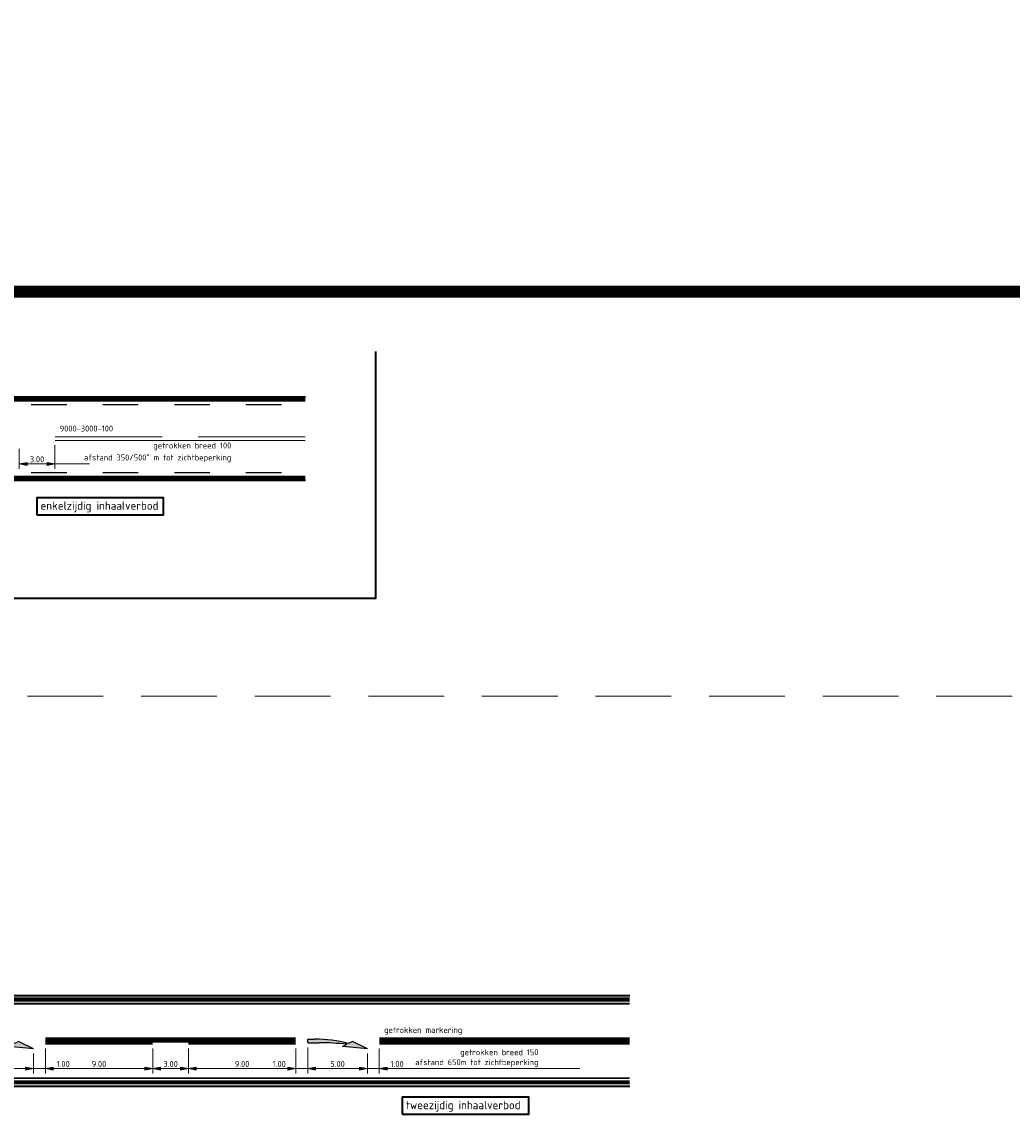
# Model space of a CAD drawing. Header units: metres. Extents: x -699 to 2316, y -1199 to 781.
# Tile 117 of 256: x 58 to 141, y -217 to -126. Entities that reach past the tile are written whole.
import ezdxf

# ---------------------------------------------------------------- set-up
doc = ezdxf.new("R2010")
doc.units = ezdxf.units.M
doc.header["$PDMODE"] = 1
for name, pattern in [('HIDDEN', [9.525, 6.35, -3.175]), ('VW-1-1_STREEP', [2, 1, -1]), ('VW-3-3_STREEP', [6, 3, -3]), ('VW-9-3_STREEP', [12, 9, -3])]:
    doc.linetypes.add(name, pattern=pattern)
for name, color, linetype, lineweight in [('N-WA-VW-MARKERING_DYNAMISCH-G', 7, 'Continuous', 35), ('N-WA-VW-MARKERING_PIJL-S', 7, 'Continuous', 25), ('N-WE-VH-KANTVERHARDING-G', 210, 'Continuous', 35), ('N-WE-VW-MARKERING_LANGS_STREEP_33-G', 7, 'VW-3-3_STREEP', 13), ('N-WE-VW-MARKERING_LANGS_STREEP_93-G', 7, 'VW-9-3_STREEP', 13), ('N-WE-VW-MARKERING_LANGS_STREEP_DOORGETROKKEN_015-G', 7, 'Continuous', 13), ('N-WE-VW-MARKERING_LANGS_STREEP_GROEN-G', 7, 'Continuous', 35), ('X-XX-AL-M', 7, 'Continuous', 18), ('X-XX-AL-T25', 7, 'Continuous', 25), ('X-XX-AL-T35', 50, 'Continuous', 35)]:
    doc.layers.add(name, color=color, linetype=linetype, lineweight=lineweight)
doc.layers.add('X-XX-AL-TEKENBLAD_VIEWPORT-G', color=7, linetype='Continuous', lineweight=18, plot=False)
doc.styles.add('NLCS-ISO', font='NLCS-ISO.ttf')
doc.styles.add('NLCS-ISO Standaard', font='NLCS-ISO.ttf')
doc.dimstyles.new('NLCS-M200-T25-Pijl-A', dxfattribs={"dimtxt": 0.5, "dimasz": 0.375, "dimexe": 0.4, "dimexo": 0.4, "dimgap": 0.14, "dimtad": 1, "dimlfac": -1, "dimzin": 0, "dimdsep": 46, "dimtxsty": 'NLCS-ISO Standaard', "dimblk": 'Pijl', "dimblk1": 'Pijl', "dimblk2": 'Pijl', "dimcen": 2.5, "dimdle": 2, "dimclrd": 256, "dimclre": 256, "dimclrt": 256, "dimadec": 0, "dimazin": 0, "dimtfac": 1, "dimtofl": 0, "dimtmove": 0, "dimatfit": 3, "dimldrblk": 'Pijl', "dimfxl": 1, "dimtolj": 1, "dimtzin": 0, "dimlwd": 18, "dimlwe": 18, "dimarcsym": 0})

# ---------------------------------------------------------------- blocks, each defined once
blk = doc.blocks.new('Pijl')
h = blk.add_hatch(color=256)
h.paths.add_polyline_path([(0, 0), (-1.75, 0.35), (-1.75, 0)])
h.paths.add_polyline_path([(-1.75, 0), (-1.75, -0.35), (0, 0)])
for p, q in [((-1.9, 0), (0, 0)), ((0, 0), (-1.75, 0.35)), ((-1.75, 0.35), (-1.75, -0.35)), ((0, 0), (-1.75, -0.35))]:
    blk.add_line(p, q)
blk = doc.blocks.new('*D213')
at = {"layer": 'Defpoints', "color": 0, "transparency": 16777216}
for p in [(57.713, -160.937), (60.712, -160.632), (60.712, -162.601)]:
    blk.add_point(p, dxfattribs=at)
at = {"layer": 'X-XX-AL-M', "lineweight": 18, "transparency": 16777216}
for p, q in [((60.712, -161.032), (60.712, -163.001)), ((57.713, -161.337), (57.713, -163.001)), ((58.088, -162.601), (60.337, -162.601))]:
    blk.add_line(p, q, dxfattribs=at)
at = {"layer": 'X-XX-AL-M', "lineweight": 18, "transparency": 16777216, "xscale": 0.375, "yscale": 0.375, "zscale": 0.375, "rotation": 180}
blk.add_blockref('Pijl', (57.713, -162.601), dxfattribs=at)
at = {"layer": 'X-XX-AL-M', "lineweight": 18, "transparency": 16777216, "xscale": 0.375, "yscale": 0.375, "zscale": 0.375}
blk.add_blockref('Pijl', (60.712, -162.601), dxfattribs=at)
at = {"layer": 'X-XX-AL-M', "transparency": 16777216, "insert": (59.212, -162.211), "char_height": 0.5, "attachment_point": 5, "style": 'NLCS-ISO Standaard'}
blk.add_mtext('\\A1;3.00', dxfattribs=at)
blk = doc.blocks.new('*D250')
at = {"layer": 'Defpoints', "color": 0, "transparency": 16777216}
for p in [(53.909, -211.127), (58.909, -211.637), (58.909, -213.296)]:
    blk.add_point(p, dxfattribs=at)
at = {"layer": 'X-XX-AL-M', "lineweight": 18, "transparency": 16777216}
for p, q in [((53.909, -211.527), (53.909, -213.696)), ((58.909, -212.037), (58.909, -213.696)), ((54.284, -213.296), (58.534, -213.296))]:
    blk.add_line(p, q, dxfattribs=at)
at = {"layer": 'X-XX-AL-M', "lineweight": 18, "transparency": 16777216, "xscale": 0.375, "yscale": 0.375, "zscale": 0.375, "rotation": 180}
blk.add_blockref('Pijl', (53.909, -213.296), dxfattribs=at)
at = {"layer": 'X-XX-AL-M', "lineweight": 18, "transparency": 16777216, "xscale": 0.375, "yscale": 0.375, "zscale": 0.375}
blk.add_blockref('Pijl', (58.909, -213.296), dxfattribs=at)
at = {"layer": 'X-XX-AL-M', "transparency": 16777216, "insert": (56.409, -212.906), "char_height": 0.5, "attachment_point": 5, "style": 'NLCS-ISO Standaard'}
blk.add_mtext('\\A1;5.00', dxfattribs=at)
blk = doc.blocks.new('*D251')
at = {"layer": 'Defpoints', "color": 0, "transparency": 16777216}
for p in [(59.909, -211.202), (68.909, -211.202), (68.909, -213.296)]:
    blk.add_point(p, dxfattribs=at)
at = {"layer": 'X-XX-AL-M', "lineweight": 18, "transparency": 16777216}
for p, q in [((59.909, -211.602), (59.909, -213.696)), ((68.909, -211.602), (68.909, -213.696)), ((60.284, -213.296), (68.534, -213.296))]:
    blk.add_line(p, q, dxfattribs=at)
at = {"layer": 'X-XX-AL-M', "lineweight": 18, "transparency": 16777216, "xscale": 0.375, "yscale": 0.375, "zscale": 0.375, "rotation": 180}
blk.add_blockref('Pijl', (59.909, -213.296), dxfattribs=at)
at = {"layer": 'X-XX-AL-M', "lineweight": 18, "transparency": 16777216, "xscale": 0.375, "yscale": 0.375, "zscale": 0.375}
blk.add_blockref('Pijl', (68.909, -213.296), dxfattribs=at)
at = {"layer": 'X-XX-AL-M', "transparency": 16777216, "insert": (64.409, -212.906), "char_height": 0.5, "attachment_point": 5, "style": 'NLCS-ISO Standaard'}
blk.add_mtext('\\A1;9.00', dxfattribs=at)
blk = doc.blocks.new('*D252')
at = {"layer": 'Defpoints', "color": 0, "transparency": 16777216}
for p in [(81.908, -211.12), (86.908, -211.634), (86.908, -213.296)]:
    blk.add_point(p, dxfattribs=at)
at = {"layer": 'X-XX-AL-M', "lineweight": 18, "transparency": 16777216}
for p, q in [((81.908, -211.52), (81.908, -213.696)), ((86.908, -212.034), (86.908, -213.696)), ((82.283, -213.296), (86.533, -213.296))]:
    blk.add_line(p, q, dxfattribs=at)
at = {"layer": 'X-XX-AL-M', "lineweight": 18, "transparency": 16777216, "xscale": 0.375, "yscale": 0.375, "zscale": 0.375, "rotation": 180}
blk.add_blockref('Pijl', (81.908, -213.296), dxfattribs=at)
at = {"layer": 'X-XX-AL-M', "lineweight": 18, "transparency": 16777216, "xscale": 0.375, "yscale": 0.375, "zscale": 0.375}
blk.add_blockref('Pijl', (86.908, -213.296), dxfattribs=at)
at = {"layer": 'X-XX-AL-M', "transparency": 16777216, "insert": (84.408, -212.906), "char_height": 0.5, "attachment_point": 5, "style": 'NLCS-ISO Standaard'}
blk.add_mtext('\\A1;5.00', dxfattribs=at)
blk = doc.blocks.new('*D275')
at = {"layer": 'Defpoints', "color": 0, "transparency": 16777216}
for p in [(59.909, -211.202), (58.909, -211.637), (59.909, -213.296)]:
    blk.add_point(p, dxfattribs=at)
at = {"layer": 'X-XX-AL-M', "lineweight": 18, "transparency": 16777216}
for p, q in [((58.909, -212.037), (58.909, -213.696)), ((59.909, -211.602), (59.909, -213.696)), ((58.534, -213.296), (58.159, -213.296)), ((60.284, -213.296), (62.039, -213.296))]:
    blk.add_line(p, q, dxfattribs=at)
at = {"layer": 'X-XX-AL-M', "lineweight": 18, "transparency": 16777216, "xscale": 0.375, "yscale": 0.375, "zscale": 0.375}
blk.add_blockref('Pijl', (58.909, -213.296), dxfattribs=at)
at = {"layer": 'X-XX-AL-M', "lineweight": 18, "transparency": 16777216, "xscale": 0.375, "yscale": 0.375, "zscale": 0.375, "rotation": 180}
blk.add_blockref('Pijl', (59.909, -213.296), dxfattribs=at)
at = {"layer": 'X-XX-AL-M', "transparency": 16777216, "insert": (61.399, -212.906), "char_height": 0.5, "attachment_point": 5, "style": 'NLCS-ISO Standaard'}
blk.add_mtext('\\A1;1.00', dxfattribs=at)
blk = doc.blocks.new('*D276')
at = {"layer": 'Defpoints', "color": 0, "transparency": 16777216}
for p in [(68.909, -211.202), (71.909, -211.202), (71.909, -213.296)]:
    blk.add_point(p, dxfattribs=at)
at = {"layer": 'X-XX-AL-M', "lineweight": 18, "transparency": 16777216}
for p, q in [((68.909, -211.602), (68.909, -213.696)), ((71.909, -211.602), (71.909, -213.696)), ((69.284, -213.296), (71.534, -213.296))]:
    blk.add_line(p, q, dxfattribs=at)
at = {"layer": 'X-XX-AL-M', "lineweight": 18, "transparency": 16777216, "xscale": 0.375, "yscale": 0.375, "zscale": 0.375, "rotation": 180}
blk.add_blockref('Pijl', (68.909, -213.296), dxfattribs=at)
at = {"layer": 'X-XX-AL-M', "lineweight": 18, "transparency": 16777216, "xscale": 0.375, "yscale": 0.375, "zscale": 0.375}
blk.add_blockref('Pijl', (71.909, -213.296), dxfattribs=at)
at = {"layer": 'X-XX-AL-M', "transparency": 16777216, "insert": (70.409, -212.906), "char_height": 0.5, "attachment_point": 5, "style": 'NLCS-ISO Standaard'}
blk.add_mtext('\\A1;3.00', dxfattribs=at)
blk = doc.blocks.new('*D277')
at = {"layer": 'Defpoints', "color": 0, "transparency": 16777216}
for p in [(71.909, -211.202), (80.909, -211.202), (80.909, -213.296)]:
    blk.add_point(p, dxfattribs=at)
at = {"layer": 'X-XX-AL-M', "lineweight": 18, "transparency": 16777216}
for p, q in [((71.909, -211.602), (71.909, -213.696)), ((80.909, -211.602), (80.909, -213.696)), ((72.284, -213.296), (80.534, -213.296))]:
    blk.add_line(p, q, dxfattribs=at)
at = {"layer": 'X-XX-AL-M', "lineweight": 18, "transparency": 16777216, "xscale": 0.375, "yscale": 0.375, "zscale": 0.375, "rotation": 180}
blk.add_blockref('Pijl', (71.909, -213.296), dxfattribs=at)
at = {"layer": 'X-XX-AL-M', "lineweight": 18, "transparency": 16777216, "xscale": 0.375, "yscale": 0.375, "zscale": 0.375}
blk.add_blockref('Pijl', (80.909, -213.296), dxfattribs=at)
at = {"layer": 'X-XX-AL-M', "transparency": 16777216, "insert": (76.409, -212.906), "char_height": 0.5, "attachment_point": 5, "style": 'NLCS-ISO Standaard'}
blk.add_mtext('\\A1;9.00', dxfattribs=at)
blk = doc.blocks.new('*D278')
at = {"layer": 'Defpoints', "color": 0, "transparency": 16777216}
for p in [(87.909, -211.202), (86.908, -211.637), (87.909, -213.296)]:
    blk.add_point(p, dxfattribs=at)
at = {"layer": 'X-XX-AL-M', "lineweight": 18, "transparency": 16777216}
for p, q in [((86.908, -212.037), (86.908, -213.696)), ((87.909, -211.602), (87.909, -213.696)), ((86.533, -213.296), (86.158, -213.296)), ((88.284, -213.296), (90.039, -213.296))]:
    blk.add_line(p, q, dxfattribs=at)
at = {"layer": 'X-XX-AL-M', "lineweight": 18, "transparency": 16777216, "xscale": 0.375, "yscale": 0.375, "zscale": 0.375}
blk.add_blockref('Pijl', (86.908, -213.296), dxfattribs=at)
at = {"layer": 'X-XX-AL-M', "lineweight": 18, "transparency": 16777216, "xscale": 0.375, "yscale": 0.375, "zscale": 0.375, "rotation": 180}
blk.add_blockref('Pijl', (87.909, -213.296), dxfattribs=at)
at = {"layer": 'X-XX-AL-M', "transparency": 16777216, "insert": (89.399, -212.906), "char_height": 0.5, "attachment_point": 5, "style": 'NLCS-ISO Standaard'}
blk.add_mtext('\\A1;1.00', dxfattribs=at)
blk = doc.blocks.new('*D279')
at = {"layer": 'Defpoints', "color": 0, "transparency": 16777216}
for p in [(80.909, -211.202), (81.909, -211.127), (81.909, -213.296)]:
    blk.add_point(p, dxfattribs=at)
at = {"layer": 'X-XX-AL-M', "lineweight": 18, "transparency": 16777216}
for p, q in [((81.909, -211.527), (81.909, -213.696)), ((80.909, -211.602), (80.909, -213.696)), ((80.534, -213.296), (78.879, -213.296)), ((82.284, -213.296), (82.659, -213.296))]:
    blk.add_line(p, q, dxfattribs=at)
at = {"layer": 'X-XX-AL-M', "lineweight": 18, "transparency": 16777216, "xscale": 0.375, "yscale": 0.375, "zscale": 0.375}
blk.add_blockref('Pijl', (80.909, -213.296), dxfattribs=at)
at = {"layer": 'X-XX-AL-M', "lineweight": 18, "transparency": 16777216, "xscale": 0.375, "yscale": 0.375, "zscale": 0.375, "rotation": 180}
blk.add_blockref('Pijl', (81.909, -213.296), dxfattribs=at)
at = {"layer": 'X-XX-AL-M', "transparency": 16777216, "insert": (79.519, -212.906), "char_height": 0.5, "attachment_point": 5, "style": 'NLCS-ISO Standaard'}
blk.add_mtext('\\A1;1.00', dxfattribs=at)
blk = doc.blocks.new('N-SVW-MARKERING_PIJL_VERDRIJF_RE_5.0')
h = blk.add_hatch(color=256)
h.paths.add_polyline_path([(5, -0.66), (2.92, -0.46), (3.27, -0.28, 0.004791), (2.888, -0.24), (4.153, -0.24)])
h.paths.add_polyline_path([(3.43, -0.2), (3.75, -0.04), (4.153, -0.24), (2.888, -0.24, 0.024122), (0.96, -0.15), (0, -0.15), (0, 0.15), (0.6, 0.15, -0.062013)])
for p, q in [((0, 0.15), (0.6, 0.15)), ((0, -0.15), (0, 0.15)), ((0, -0.15), (0.96, -0.15)), ((2.92, -0.46), (3.27, -0.28)), ((5, -0.66), (2.92, -0.46)), ((3.75, -0.04), (3.43, -0.2)), ((5, -0.66), (3.75, -0.04))]:
    blk.add_line(p, q)
for centre, radius, start, end in [((0.609, -11.39), 11.54, 75.85265, 90.04685), ((0.992, -20.17), 20.02, 83.46636, 90.09156)]:
    blk.add_arc(centre, radius, start, end)

msp = doc.modelspace()

# ---------------------------------------------------------------- linework, layer by layer
at = {"layer": 'N-WA-VW-MARKERING_DYNAMISCH-G', "color": 251, "linetype": 'VW-1-1_STREEP', "ltscale": 0.85, "const_width": 0.35}
for points in [[(-127.2894, -157.2067), (81.7117, -157.2067)], [(81.7117, -163.7567), (-127.2894, -163.7567)], [(-161.4858, -207.5017), (108.9076, -207.5017)], [(-161.4858, -214.4517), (108.9076, -214.4517)]]:
    msp.add_lwpolyline(points, dxfattribs=at)
at = {"layer": 'N-WE-VH-KANTVERHARDING-G'}
for p, q in [((-127.2894, -156.9817), (81.7117, -156.9817)), ((81.7117, -163.9817), (-127.2894, -163.9817))]:
    msp.add_line(p, q, dxfattribs=at)
for points in [[(87.5884, -153.1638), (87.5884, -173.8897), (-137.3135, -173.8897), (-137.3135, -145.005), (33.3424, -145.005)], [(-161.4858, -207.1767), (108.9076, -207.1767)], [(-161.4858, -214.7767), (108.9076, -214.7767)]]:
    msp.add_lwpolyline(points, dxfattribs=at)
at = {"layer": 'N-WE-VW-MARKERING_LANGS_STREEP_33-G', "linetype": 'Continuous', "const_width": 0.1}
for points in [[(58.7117, -157.6317), (61.7117, -157.6317)], [(64.7117, -157.6317), (67.7117, -157.6317)], [(70.7117, -157.6317), (73.7117, -157.6317)], [(76.7117, -157.6317), (79.7117, -157.6317)], [(61.712, -163.3317), (58.712, -163.3317)], [(67.712, -163.3317), (64.712, -163.3317)], [(73.712, -163.3317), (70.712, -163.3317)], [(79.712, -163.3317), (76.712, -163.3317)]]:
    msp.add_lwpolyline(points, dxfattribs=at)
at = {"layer": 'N-WE-VW-MARKERING_LANGS_STREEP_93-G', "linetype": 'Continuous', "const_width": 0.1}
for points in [[(60.7117, -160.3317), (69.7117, -160.3317)], [(81.7117, -160.6317), (60.712, -160.6317)], [(72.7117, -160.3317), (81.7117, -160.3317)]]:
    msp.add_lwpolyline(points, dxfattribs=at)
at = {"layer": 'N-WE-VW-MARKERING_LANGS_STREEP_DOORGETROKKEN_015-G', "const_width": 0.15}
for points in [[(-161.4858, -207.8517), (108.9076, -207.8517)], [(87.9086, -210.7517), (108.9076, -210.7517)], [(87.9086, -211.2017), (108.9076, -211.2017)], [(-161.4858, -214.1017), (108.9076, -214.1017)]]:
    msp.add_lwpolyline(points, dxfattribs=at)
at = {"layer": 'N-WE-VW-MARKERING_LANGS_STREEP_DOORGETROKKEN_015-G', "linetype": 'Continuous', "const_width": 0.15}
for points in [[(59.9085, -210.7517), (80.9085, -210.7517)], [(68.9088, -211.2017), (59.9088, -211.2017)], [(80.9088, -211.2017), (71.9088, -211.2017)]]:
    msp.add_lwpolyline(points, dxfattribs=at)
at = {"layer": 'N-WE-VW-MARKERING_LANGS_STREEP_GROEN-G', "color": 137, "true_color": 0x478a84, "const_width": 0.3}
for points in [[(59.9085, -210.9767), (80.9085, -210.9767)], [(87.9086, -210.9767), (108.9076, -210.9767)]]:
    msp.add_lwpolyline(points, dxfattribs=at)
at = {"layer": 'X-XX-AL-M'}
for p, q in [((63.6119, -162.6012), (60.712, -162.6012)), ((-160.0913, -213.2962), (104.716, -213.2962)), ((91.3086, -213.2962), (88.4087, -213.2962))]:
    msp.add_line(p, q, dxfattribs=at)
at = {"layer": 'X-XX-AL-T35'}
for points in [[(59.184, -166.8632), (69.8037, -166.8632), (69.8037, -165.4302), (59.184, -165.4302)], [(89.8316, -217.1132), (100.4512, -217.1132), (100.4512, -215.6802), (89.8316, -215.6802)]]:
    msp.add_lwpolyline(points, close=True, dxfattribs=at)
at = {"layer": 'X-XX-AL-TEKENBLAD_VIEWPORT-G', "color": 3, "linetype": 'HIDDEN'}
msp.add_line((-227.3321, -182.0629), (168.6692, -182.0629), dxfattribs=at)
at = {"layer": 'X-XX-AL-TEKENBLAD_VIEWPORT-G', "color": 3, "const_width": 1}
msp.add_lwpolyline([(38.3424, -26.3055), (215.9474, -26.3055), (215.9474, -148.1638), (38.3424, -148.1638)], close=True, dxfattribs=at)

# ---------------------------------------------------------------- block references
at = {"layer": 'N-WA-VW-MARKERING_PIJL-S'}
for p in [(53.9086, -210.9767), (81.9086, -210.9767)]:
    msp.add_blockref('N-SVW-MARKERING_PIJL_VERDRIJF_RE_5.0', p, dxfattribs=at)

# ---------------------------------------------------------------- texts
at = {"layer": 'X-XX-AL-M', "char_height": 0.5, "attachment_point": 9, "style": 'NLCS-ISO Standaard'}
for s, insert in [('\\A1;getrokken breed 100\\Pafstand 350/500{\\H0.7x;\\S*^ ;} m tot zichtbeperking', (75.4984, -162.4612)), ('getrokken breed 150\\Pafstand 650m tot zichtbeperking', (101.2586, -213.1562))]:
    msp.add_mtext(s, dxfattribs=dict(at, insert=insert))
at = {"layer": 'X-XX-AL-T25', "style": 'NLCS-ISO'}
for s, p in [('9000-3000-100', (61.112, -159.8853)), ('getrokken markering', (88.3089, -210.3053))]:
    msp.add_text(s, height=0.5, dxfattribs=at).set_placement(p)
at = {"layer": 'X-XX-AL-T35', "style": 'NLCS-ISO'}
for s, p in [('enkelzijdig inhaalverbod', (59.5032, -166.4498)), ('tweezijdig inhaalverbod', (90.1508, -216.6998))]:
    msp.add_text(s, height=0.7, dxfattribs=at).set_placement(p)

# ---------------------------------------------------------------- dimensions: what is measured, and where the dimension line sits
at = {"layer": 'X-XX-AL-M'}
for base, p1, p2, picture, middle in [((60.712, -162.6012), (57.7128, -160.9367), (60.712, -160.6317), '*D213', (59.2124, -162.2112)), ((58.9086, -213.2962), (53.9086, -211.1267), (58.9086, -211.6367), '*D250', (56.4086, -212.9062)), ((68.9088, -213.2962), (59.9088, -211.2017), (68.9088, -211.2017), '*D251', (64.4088, -212.9062)), ((71.9088, -213.2962), (68.9088, -211.2017), (71.9088, -211.2017), '*D276', (70.4088, -212.9062)), ((80.9088, -213.2962), (71.9088, -211.2017), (80.9088, -211.2017), '*D277', (76.4088, -212.9062)), ((86.9081, -213.2962), (81.9085, -211.1204), (86.9081, -211.6343), '*D252', (84.4083, -212.9062))]:
    dim = msp.add_linear_dim(base=base, p1=p1, p2=p2, angle=360, dimstyle='NLCS-M200-T25-Pijl-A', dxfattribs=at)
    dim.commit()
    dim.dimension.update_dxf_attribs({"geometry": picture, "text_midpoint": middle})
for base, p1, p2, picture, middle in [((59.9089, -213.2962), (58.9086, -211.6367), (59.9089, -211.2017), '*D275', (61.3989, -213.2962)), ((81.9086, -213.2962), (80.9088, -211.2017), (81.9086, -211.1267), '*D279', (79.5188, -213.2962)), ((87.9087, -213.2962), (86.9084, -211.6367), (87.9087, -211.2017), '*D278', (89.3987, -213.2962))]:
    dim = msp.add_linear_dim(base=base, p1=p1, p2=p2, angle=360, dimstyle='NLCS-M200-T25-Pijl-A', dxfattribs=at)
    dim.commit()
    dim.dimension.update_dxf_attribs({"geometry": picture, "text_midpoint": middle, "dimtype": 160})

doc.saveas('drawing.dxf')
